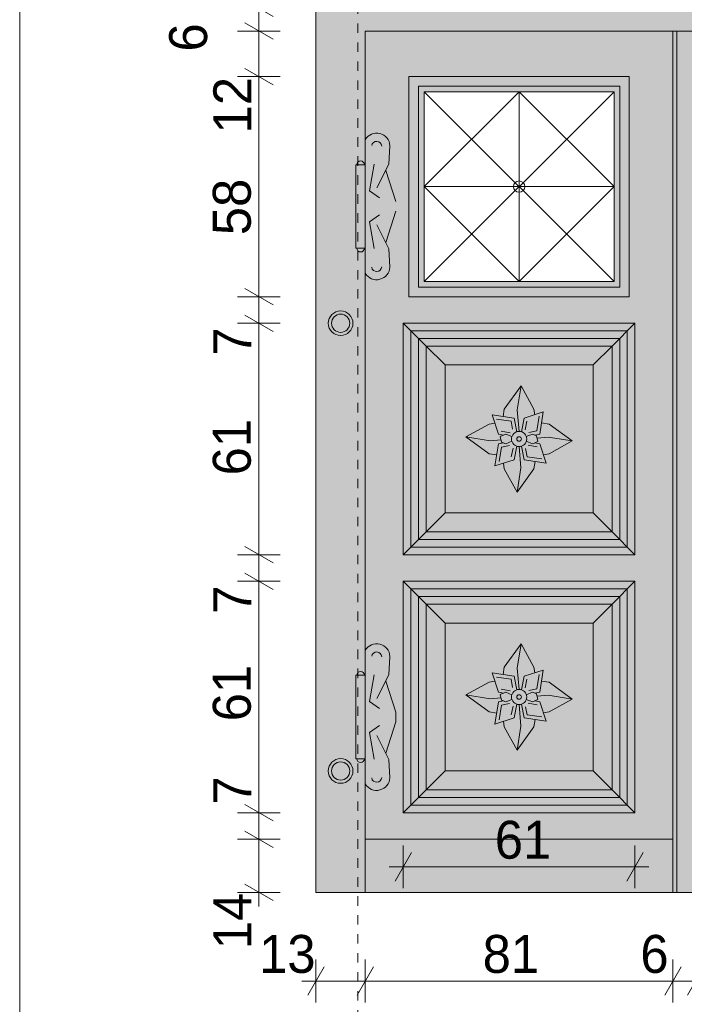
# Model space of a CAD drawing. Extents: x -11111 to 69739, y 5521 to 20371.
# Tile 13 of 19: x 54684 to 56434, y 15633 to 18228. Entities that reach past the tile are written whole.
import ezdxf

# ---------------------------------------------------------------- set-up
doc = ezdxf.new("R2010")
doc.units = 0
doc.header["$MEASUREMENT"] = 0
doc.linetypes.add('Hidden Line', pattern=[50, 25, -25])
doc.layers.add('Arch okna_Nr_Pióra__14', color=7, linetype='Continuous', lineweight=18, true_color=0xbd8b17)
doc.layers.add('INWENT.ŚCIANY_Nr_Pióra__3', color=7, linetype='Continuous', lineweight=18, true_color=0xff6600)
for name, color, linetype, lineweight in [('Arch opisy_Nr_Pióra__21', 7, 'Continuous', 13), ('Arch wymiary_Nr_Pióra__5', 7, 'Continuous', 13), ('INWENT. DRZWI_Nr_Pióra__21', 7, 'Continuous', 13), ('Istniejące schody_Nr_Pióra__21', 7, 'Continuous', 13)]:
    doc.layers.add(name, color=color, linetype=linetype, lineweight=lineweight)
doc.layers.add('Arch wymiary', color=7, linetype='Continuous')
doc.styles.add('GENERATED_STYLE_1', font='txt')
doc.dimstyles.new('GENERATED_STYLE__1', dxfattribs={"dimtxt": 100, "dimasz": 57, "dimexe": 0.18, "dimexo": 0, "dimgap": 0.09, "dimtad": 1, "dimdec": 0, "dimlfac": 0.1, "dimzin": 0, "dimdsep": 46, "dimtxsty": 'GENERATED_STYLE_1', "dimblk": 'ARROWHEAD_2', "dimblk1": 'ARROWHEAD_2', "dimblk2": 'ARROWHEAD_2', "dimcen": 0.09, "dimclrd": 7, "dimclre": 7, "dimclrt": 7, "dimadec": 0, "dimazin": 0, "dimtfac": 1, "dimtdec": 4, "dimtmove": 0, "dimatfit": 3, "dimfxl": 0, "dimtolj": 1, "dimtzin": 0, "dimarcsym": 0})
doc.dimstyles.new('GENERATED_STYLE__2', dxfattribs={"dimtxt": 100, "dimasz": 57, "dimexe": 0.18, "dimexo": 0, "dimgap": 0.09, "dimtad": 1, "dimtih": 1, "dimtoh": 1, "dimdec": 0, "dimlfac": 0.1, "dimzin": 0, "dimdsep": 46, "dimtxsty": 'GENERATED_STYLE_1', "dimblk": 'ARROWHEAD_2', "dimblk1": 'ARROWHEAD_2', "dimblk2": 'ARROWHEAD_2', "dimcen": 0.09, "dimclrd": 7, "dimclre": 7, "dimclrt": 7, "dimadec": 0, "dimazin": 0, "dimtfac": 1, "dimtdec": 4, "dimtmove": 0, "dimatfit": 3, "dimfxl": 0, "dimtolj": 1, "dimtzin": 0, "dimarcsym": 0})

# ---------------------------------------------------------------- blocks, each defined once
blk = doc.blocks.new('*D167')
at = {"layer": 'Arch wymiary_Nr_Pióra__5', "linetype": 'Continuous'}
for p, q in [((55573.5, 15214.2), (55573.5, 15326.7)), ((57293.5, 15214.2), (57293.5, 15326.7)), ((55595.2, 15307.9), (55551.9, 15232.9)), ((57271.9, 15232.9), (57315.2, 15307.9)), ((55536.8, 15270.4), (55573.5, 15270.4)), ((55573.5, 15270.4), (57293.5, 15270.4)), ((57293.5, 15270.4), (57330.2, 15270.4))]:
    blk.add_line(p, q, dxfattribs=at)
at = {"layer": 'Arch wymiary_Nr_Pióra__5', "insert": (56337.5, 15290.4), "char_height": 100, "attachment_point": 7, "style": 'GENERATED_STYLE_1'}
blk.add_mtext('{172}', dxfattribs=at)
blk = doc.blocks.new('ARROWHEAD_2')
at = {"color": 0, "linetype": 'Continuous', "lineweight": 0}
for p, q in [((-0.378, -0.655), (0.378, 0.655)), ((0, 0), (-1, 0))]:
    blk.add_line(p, q, dxfattribs=at)
blk = doc.blocks.new('*D174')
at = {"layer": 'Arch wymiary_Nr_Pióra__5', "linetype": 'Continuous'}
for p, q in [((55485.2, 15731.7), (55441.9, 15656.7)), ((55463.5, 15638), (55463.5, 15750.5)), ((55615.2, 15731.7), (55571.9, 15656.7)), ((55593.5, 15638), (55593.5, 15750.5)), ((55426.8, 15694.2), (55463.5, 15694.2)), ((55463.5, 15694.2), (55593.5, 15694.2))]:
    blk.add_line(p, q, dxfattribs=at)
at = {"layer": 'Arch wymiary_Nr_Pióra__5', "char_height": 100, "attachment_point": 7, "style": 'GENERATED_STYLE_1'}
for s, insert in [('{13}', (55313.8, 15714.2)), ('{81}', (55902.5, 15714.2)), ('{6}', (56317.8, 15714.2)), ('{81}', (56740.5, 15714.2)), ('{13}', (57123.8, 15714.2))]:
    blk.add_mtext(s, dxfattribs=dict(at, insert=insert))
blk = doc.blocks.new('*D175')
at = {"layer": 'Arch wymiary_Nr_Pióra__5', "linetype": 'Continuous'}
for p, q in [((55615.2, 15731.7), (55571.9, 15656.7)), ((55593.5, 15638), (55593.5, 15750.5)), ((56425.2, 15731.7), (56381.9, 15656.7)), ((56403.5, 15638), (56403.5, 15750.5)), ((55593.5, 15694.2), (56403.5, 15694.2))]:
    blk.add_line(p, q, dxfattribs=at)
at = {"layer": 'Arch wymiary_Nr_Pióra__5', "char_height": 100, "attachment_point": 7, "style": 'GENERATED_STYLE_1'}
for s, insert in [('{13}', (55313.8, 15714.2)), ('{81}', (55902.5, 15714.2)), ('{6}', (56317.8, 15714.2)), ('{81}', (56740.5, 15714.2)), ('{13}', (57123.8, 15714.2))]:
    blk.add_mtext(s, dxfattribs=dict(at, insert=insert))
blk = doc.blocks.new('*D176')
at = {"layer": 'Arch wymiary_Nr_Pióra__5', "linetype": 'Continuous'}
for p, q in [((56425.2, 15731.7), (56381.9, 15656.7)), ((56403.5, 15638), (56403.5, 15750.5)), ((56485.2, 15731.7), (56441.9, 15656.7)), ((56463.5, 15638), (56463.5, 15750.5)), ((56403.5, 15694.2), (56463.5, 15694.2))]:
    blk.add_line(p, q, dxfattribs=at)
at = {"layer": 'Arch wymiary_Nr_Pióra__5', "char_height": 100, "attachment_point": 7, "style": 'GENERATED_STYLE_1'}
for s, insert in [('{13}', (55313.8, 15714.2)), ('{81}', (55902.5, 15714.2)), ('{6}', (56317.8, 15714.2)), ('{81}', (56740.5, 15714.2)), ('{13}', (57123.8, 15714.2))]:
    blk.add_mtext(s, dxfattribs=dict(at, insert=insert))
blk = doc.blocks.new('*D177')
at = {"layer": 'Arch wymiary_Nr_Pióra__5', "linetype": 'Continuous'}
for p, q in [((56485.2, 15731.7), (56441.9, 15656.7)), ((56463.5, 15638), (56463.5, 15750.5)), ((57295.2, 15731.7), (57251.9, 15656.7)), ((57273.5, 15638), (57273.5, 15750.5)), ((56463.5, 15694.2), (57273.5, 15694.2))]:
    blk.add_line(p, q, dxfattribs=at)
at = {"layer": 'Arch wymiary_Nr_Pióra__5', "char_height": 100, "attachment_point": 7, "style": 'GENERATED_STYLE_1'}
for s, insert in [('{13}', (55313.8, 15714.2)), ('{81}', (55902.5, 15714.2)), ('{6}', (56317.8, 15714.2)), ('{81}', (56740.5, 15714.2)), ('{13}', (57123.8, 15714.2))]:
    blk.add_mtext(s, dxfattribs=dict(at, insert=insert))
blk = doc.blocks.new('*D178')
at = {"layer": 'Arch wymiary_Nr_Pióra__5', "linetype": 'Continuous'}
for p, q in [((57295.2, 15731.7), (57251.9, 15656.7)), ((57273.5, 15638), (57273.5, 15750.5)), ((57381.9, 15656.7), (57425.2, 15731.7)), ((57403.5, 15638), (57403.5, 15750.5)), ((57273.5, 15694.2), (57403.5, 15694.2)), ((57403.5, 15694.2), (57440.2, 15694.2))]:
    blk.add_line(p, q, dxfattribs=at)
at = {"layer": 'Arch wymiary_Nr_Pióra__5', "char_height": 100, "attachment_point": 7, "style": 'GENERATED_STYLE_1'}
for s, insert in [('{13}', (55313.8, 15714.2)), ('{81}', (55902.5, 15714.2)), ('{6}', (56317.8, 15714.2)), ('{81}', (56740.5, 15714.2)), ('{13}', (57123.8, 15714.2))]:
    blk.add_mtext(s, dxfattribs=dict(at, insert=insert))
blk = doc.blocks.new('*D179')
at = {"layer": 'Arch wymiary_Nr_Pióra__5', "linetype": 'Continuous'}
for p, q in [((55693.5, 15938.9), (55693.5, 16051.4)), ((56303.5, 15938.9), (56303.5, 16051.4)), ((55715.2, 16032.6), (55671.9, 15957.6)), ((56281.9, 15957.6), (56325.2, 16032.6)), ((55656.8, 15995.1), (55693.5, 15995.1)), ((55693.5, 15995.1), (56303.5, 15995.1)), ((56303.5, 15995.1), (56340.2, 15995.1))]:
    blk.add_line(p, q, dxfattribs=at)
at = {"layer": 'Arch wymiary_Nr_Pióra__5', "insert": (55934.5, 16015.1), "char_height": 100, "attachment_point": 7, "style": 'GENERATED_STYLE_1'}
blk.add_mtext('{61}', dxfattribs=at)
blk = doc.blocks.new('*D180')
at = {"layer": 'Arch wymiary_Nr_Pióra__5', "linetype": 'Continuous'}
for p, q in [((55275.9, 16089.3), (55350.9, 16046)), ((55369.7, 16067.7), (55257.2, 16067.7)), ((55313.4, 15927.7), (55313.4, 16067.7)), ((55275.9, 15949.3), (55350.9, 15906)), ((55369.7, 15927.7), (55257.2, 15927.7)), ((55313.4, 15891), (55313.4, 15927.7))]:
    blk.add_line(p, q, dxfattribs=at)
at = {"layer": 'Arch wymiary_Nr_Pióra__5', "char_height": 100, "attachment_point": 7, "rotation": 90, "style": 'GENERATED_STYLE_1'}
for s, insert in [('{12}', (55293.4, 18949.3)), ('{6}', (55178.4, 18750.7)), ('{44}', (55293.4, 18471.2)), ('{6}', (55178.4, 18307.7)), ('{6}', (55178.4, 18143.7)), ('{12}', (55293.4, 17928)), ('{58}', (55293.4, 17659.7)), ('{7}', (55293.4, 17342)), ('{61}', (55293.4, 17026.7)), ('{7}', (55293.4, 16662)), ('{61}', (55293.4, 16378.7)), ('{7}', (55293.4, 16159.3)), ('{14}', (55293.4, 15778))]:
    blk.add_mtext(s, dxfattribs=dict(at, insert=insert))
blk = doc.blocks.new('*D181')
at = {"layer": 'Arch wymiary_Nr_Pióra__5', "linetype": 'Continuous'}
for p, q in [((55275.9, 16159.3), (55350.9, 16116)), ((55369.7, 16137.7), (55257.2, 16137.7)), ((55313.4, 16067.7), (55313.4, 16137.7)), ((55275.9, 16089.3), (55350.9, 16046)), ((55369.7, 16067.7), (55257.2, 16067.7))]:
    blk.add_line(p, q, dxfattribs=at)
at = {"layer": 'Arch wymiary_Nr_Pióra__5', "char_height": 100, "attachment_point": 7, "rotation": 90, "style": 'GENERATED_STYLE_1'}
for s, insert in [('{12}', (55293.4, 18949.3)), ('{6}', (55178.4, 18750.7)), ('{44}', (55293.4, 18471.2)), ('{6}', (55178.4, 18307.7)), ('{6}', (55178.4, 18143.7)), ('{12}', (55293.4, 17928)), ('{58}', (55293.4, 17659.7)), ('{7}', (55293.4, 17342)), ('{61}', (55293.4, 17026.7)), ('{7}', (55293.4, 16662)), ('{61}', (55293.4, 16378.7)), ('{7}', (55293.4, 16159.3)), ('{14}', (55293.4, 15778))]:
    blk.add_mtext(s, dxfattribs=dict(at, insert=insert))
blk = doc.blocks.new('*D182')
at = {"layer": 'Arch wymiary_Nr_Pióra__5', "linetype": 'Continuous'}
for p, q in [((55275.9, 16769.3), (55350.9, 16726)), ((55369.7, 16747.7), (55257.2, 16747.7)), ((55313.4, 16137.7), (55313.4, 16747.7)), ((55275.9, 16159.3), (55350.9, 16116)), ((55369.7, 16137.7), (55257.2, 16137.7))]:
    blk.add_line(p, q, dxfattribs=at)
at = {"layer": 'Arch wymiary_Nr_Pióra__5', "char_height": 100, "attachment_point": 7, "rotation": 90, "style": 'GENERATED_STYLE_1'}
for s, insert in [('{12}', (55293.4, 18949.3)), ('{6}', (55178.4, 18750.7)), ('{44}', (55293.4, 18471.2)), ('{6}', (55178.4, 18307.7)), ('{6}', (55178.4, 18143.7)), ('{12}', (55293.4, 17928)), ('{58}', (55293.4, 17659.7)), ('{7}', (55293.4, 17342)), ('{61}', (55293.4, 17026.7)), ('{7}', (55293.4, 16662)), ('{61}', (55293.4, 16378.7)), ('{7}', (55293.4, 16159.3)), ('{14}', (55293.4, 15778))]:
    blk.add_mtext(s, dxfattribs=dict(at, insert=insert))
blk = doc.blocks.new('*D183')
at = {"layer": 'Arch wymiary_Nr_Pióra__5', "linetype": 'Continuous'}
for p, q in [((55369.7, 16817.7), (55257.2, 16817.7)), ((55275.9, 16839.3), (55350.9, 16796)), ((55313.4, 16747.7), (55313.4, 16817.7)), ((55275.9, 16769.3), (55350.9, 16726)), ((55369.7, 16747.7), (55257.2, 16747.7))]:
    blk.add_line(p, q, dxfattribs=at)
at = {"layer": 'Arch wymiary_Nr_Pióra__5', "char_height": 100, "attachment_point": 7, "rotation": 90, "style": 'GENERATED_STYLE_1'}
for s, insert in [('{12}', (55293.4, 18949.3)), ('{6}', (55178.4, 18750.7)), ('{44}', (55293.4, 18471.2)), ('{6}', (55178.4, 18307.7)), ('{6}', (55178.4, 18143.7)), ('{12}', (55293.4, 17928)), ('{58}', (55293.4, 17659.7)), ('{7}', (55293.4, 17342)), ('{61}', (55293.4, 17026.7)), ('{7}', (55293.4, 16662)), ('{61}', (55293.4, 16378.7)), ('{7}', (55293.4, 16159.3)), ('{14}', (55293.4, 15778))]:
    blk.add_mtext(s, dxfattribs=dict(at, insert=insert))
blk = doc.blocks.new('*D184')
at = {"layer": 'Arch wymiary_Nr_Pióra__5', "linetype": 'Continuous'}
for p, q in [((55275.9, 17449.3), (55350.9, 17406)), ((55369.7, 17427.7), (55257.2, 17427.7)), ((55313.4, 16817.7), (55313.4, 17427.7)), ((55369.7, 16817.7), (55257.2, 16817.7)), ((55275.9, 16839.3), (55350.9, 16796))]:
    blk.add_line(p, q, dxfattribs=at)
at = {"layer": 'Arch wymiary_Nr_Pióra__5', "char_height": 100, "attachment_point": 7, "rotation": 90, "style": 'GENERATED_STYLE_1'}
for s, insert in [('{12}', (55293.4, 18949.3)), ('{6}', (55178.4, 18750.7)), ('{44}', (55293.4, 18471.2)), ('{6}', (55178.4, 18307.7)), ('{6}', (55178.4, 18143.7)), ('{12}', (55293.4, 17928)), ('{58}', (55293.4, 17659.7)), ('{7}', (55293.4, 17342)), ('{61}', (55293.4, 17026.7)), ('{7}', (55293.4, 16662)), ('{61}', (55293.4, 16378.7)), ('{7}', (55293.4, 16159.3)), ('{14}', (55293.4, 15778))]:
    blk.add_mtext(s, dxfattribs=dict(at, insert=insert))
blk = doc.blocks.new('*D185')
at = {"layer": 'Arch wymiary_Nr_Pióra__5', "linetype": 'Continuous'}
for p, q in [((55275.9, 17519.3), (55350.9, 17476)), ((55369.7, 17497.7), (55257.2, 17497.7)), ((55313.4, 17427.7), (55313.4, 17497.7)), ((55275.9, 17449.3), (55350.9, 17406)), ((55369.7, 17427.7), (55257.2, 17427.7))]:
    blk.add_line(p, q, dxfattribs=at)
at = {"layer": 'Arch wymiary_Nr_Pióra__5', "char_height": 100, "attachment_point": 7, "rotation": 90, "style": 'GENERATED_STYLE_1'}
for s, insert in [('{12}', (55293.4, 18949.3)), ('{6}', (55178.4, 18750.7)), ('{44}', (55293.4, 18471.2)), ('{6}', (55178.4, 18307.7)), ('{6}', (55178.4, 18143.7)), ('{12}', (55293.4, 17928)), ('{58}', (55293.4, 17659.7)), ('{7}', (55293.4, 17342)), ('{61}', (55293.4, 17026.7)), ('{7}', (55293.4, 16662)), ('{61}', (55293.4, 16378.7)), ('{7}', (55293.4, 16159.3)), ('{14}', (55293.4, 15778))]:
    blk.add_mtext(s, dxfattribs=dict(at, insert=insert))
blk = doc.blocks.new('*D186')
at = {"layer": 'Arch wymiary_Nr_Pióra__5', "linetype": 'Continuous'}
for p, q in [((55275.9, 18099.3), (55350.9, 18056)), ((55369.7, 18077.7), (55257.2, 18077.7)), ((55313.4, 17497.7), (55313.4, 18077.7)), ((55275.9, 17519.3), (55350.9, 17476)), ((55369.7, 17497.7), (55257.2, 17497.7))]:
    blk.add_line(p, q, dxfattribs=at)
at = {"layer": 'Arch wymiary_Nr_Pióra__5', "char_height": 100, "attachment_point": 7, "rotation": 90, "style": 'GENERATED_STYLE_1'}
for s, insert in [('{12}', (55293.4, 18949.3)), ('{6}', (55178.4, 18750.7)), ('{44}', (55293.4, 18471.2)), ('{6}', (55178.4, 18307.7)), ('{6}', (55178.4, 18143.7)), ('{12}', (55293.4, 17928)), ('{58}', (55293.4, 17659.7)), ('{7}', (55293.4, 17342)), ('{61}', (55293.4, 17026.7)), ('{7}', (55293.4, 16662)), ('{61}', (55293.4, 16378.7)), ('{7}', (55293.4, 16159.3)), ('{14}', (55293.4, 15778))]:
    blk.add_mtext(s, dxfattribs=dict(at, insert=insert))
blk = doc.blocks.new('*D187')
at = {"layer": 'Arch wymiary_Nr_Pióra__5', "linetype": 'Continuous'}
for p, q in [((55275.9, 18219.3), (55350.9, 18176)), ((55369.7, 18197.7), (55257.2, 18197.7)), ((55313.4, 18077.7), (55313.4, 18197.7)), ((55275.9, 18099.3), (55350.9, 18056)), ((55369.7, 18077.7), (55257.2, 18077.7))]:
    blk.add_line(p, q, dxfattribs=at)
at = {"layer": 'Arch wymiary_Nr_Pióra__5', "char_height": 100, "attachment_point": 7, "rotation": 90, "style": 'GENERATED_STYLE_1'}
for s, insert in [('{12}', (55293.4, 18949.3)), ('{6}', (55178.4, 18750.7)), ('{44}', (55293.4, 18471.2)), ('{6}', (55178.4, 18307.7)), ('{6}', (55178.4, 18143.7)), ('{12}', (55293.4, 17928)), ('{58}', (55293.4, 17659.7)), ('{7}', (55293.4, 17342)), ('{61}', (55293.4, 17026.7)), ('{7}', (55293.4, 16662)), ('{61}', (55293.4, 16378.7)), ('{7}', (55293.4, 16159.3)), ('{14}', (55293.4, 15778))]:
    blk.add_mtext(s, dxfattribs=dict(at, insert=insert))
blk = doc.blocks.new('*D188')
at = {"layer": 'Arch wymiary_Nr_Pióra__5', "linetype": 'Continuous'}
for p, q in [((55275.9, 18279.3), (55350.9, 18236)), ((55369.7, 18257.7), (55257.2, 18257.7)), ((55313.4, 18197.7), (55313.4, 18257.7)), ((55275.9, 18219.3), (55350.9, 18176)), ((55369.7, 18197.7), (55257.2, 18197.7))]:
    blk.add_line(p, q, dxfattribs=at)
at = {"layer": 'Arch wymiary_Nr_Pióra__5', "char_height": 100, "attachment_point": 7, "rotation": 90, "style": 'GENERATED_STYLE_1'}
for s, insert in [('{12}', (55293.4, 18949.3)), ('{6}', (55178.4, 18750.7)), ('{44}', (55293.4, 18471.2)), ('{6}', (55178.4, 18307.7)), ('{6}', (55178.4, 18143.7)), ('{12}', (55293.4, 17928)), ('{58}', (55293.4, 17659.7)), ('{7}', (55293.4, 17342)), ('{61}', (55293.4, 17026.7)), ('{7}', (55293.4, 16662)), ('{61}', (55293.4, 16378.7)), ('{7}', (55293.4, 16159.3)), ('{14}', (55293.4, 15778))]:
    blk.add_mtext(s, dxfattribs=dict(at, insert=insert))
blk = doc.blocks.new('*D189')
at = {"layer": 'Arch wymiary_Nr_Pióra__5', "linetype": 'Continuous'}
for p, q in [((55275.9, 18339.3), (55350.9, 18296)), ((55369.7, 18317.7), (55257.2, 18317.7)), ((55313.4, 18257.7), (55313.4, 18317.7)), ((55275.9, 18279.3), (55350.9, 18236)), ((55369.7, 18257.7), (55257.2, 18257.7))]:
    blk.add_line(p, q, dxfattribs=at)
at = {"layer": 'Arch wymiary_Nr_Pióra__5', "char_height": 100, "attachment_point": 7, "rotation": 90, "style": 'GENERATED_STYLE_1'}
for s, insert in [('{12}', (55293.4, 18949.3)), ('{6}', (55178.4, 18750.7)), ('{44}', (55293.4, 18471.2)), ('{6}', (55178.4, 18307.7)), ('{6}', (55178.4, 18143.7)), ('{12}', (55293.4, 17928)), ('{58}', (55293.4, 17659.7)), ('{7}', (55293.4, 17342)), ('{61}', (55293.4, 17026.7)), ('{7}', (55293.4, 16662)), ('{61}', (55293.4, 16378.7)), ('{7}', (55293.4, 16159.3)), ('{14}', (55293.4, 15778))]:
    blk.add_mtext(s, dxfattribs=dict(at, insert=insert))
blk = doc.blocks.new('*D190')
at = {"layer": 'Arch wymiary_Nr_Pióra__5', "linetype": 'Continuous'}
for p, q in [((55275.9, 18774.3), (55350.9, 18731)), ((55369.7, 18752.7), (55257.2, 18752.7)), ((55313.4, 18317.7), (55313.4, 18752.7)), ((55275.9, 18339.3), (55350.9, 18296)), ((55369.7, 18317.7), (55257.2, 18317.7))]:
    blk.add_line(p, q, dxfattribs=at)
at = {"layer": 'Arch wymiary_Nr_Pióra__5', "char_height": 100, "attachment_point": 7, "rotation": 90, "style": 'GENERATED_STYLE_1'}
for s, insert in [('{12}', (55293.4, 18949.3)), ('{6}', (55178.4, 18750.7)), ('{44}', (55293.4, 18471.2)), ('{6}', (55178.4, 18307.7)), ('{6}', (55178.4, 18143.7)), ('{12}', (55293.4, 17928)), ('{58}', (55293.4, 17659.7)), ('{7}', (55293.4, 17342)), ('{61}', (55293.4, 17026.7)), ('{7}', (55293.4, 16662)), ('{61}', (55293.4, 16378.7)), ('{7}', (55293.4, 16159.3)), ('{14}', (55293.4, 15778))]:
    blk.add_mtext(s, dxfattribs=dict(at, insert=insert))
blk = doc.blocks.new('*D191')
at = {"layer": 'Arch wymiary_Nr_Pióra__5', "linetype": 'Continuous'}
for p, q in [((55369.7, 18812.7), (55257.2, 18812.7)), ((55275.9, 18834.3), (55350.9, 18791)), ((55313.4, 18752.7), (55313.4, 18812.7)), ((55275.9, 18774.3), (55350.9, 18731)), ((55369.7, 18752.7), (55257.2, 18752.7))]:
    blk.add_line(p, q, dxfattribs=at)
at = {"layer": 'Arch wymiary_Nr_Pióra__5', "char_height": 100, "attachment_point": 7, "rotation": 90, "style": 'GENERATED_STYLE_1'}
for s, insert in [('{12}', (55293.4, 18949.3)), ('{6}', (55178.4, 18750.7)), ('{44}', (55293.4, 18471.2)), ('{6}', (55178.4, 18307.7)), ('{6}', (55178.4, 18143.7)), ('{12}', (55293.4, 17928)), ('{58}', (55293.4, 17659.7)), ('{7}', (55293.4, 17342)), ('{61}', (55293.4, 17026.7)), ('{7}', (55293.4, 16662)), ('{61}', (55293.4, 16378.7)), ('{7}', (55293.4, 16159.3)), ('{14}', (55293.4, 15778))]:
    blk.add_mtext(s, dxfattribs=dict(at, insert=insert))
blk = doc.blocks.new('*D192')
at = {"layer": 'Arch wymiary_Nr_Pióra__5', "linetype": 'Continuous'}
for p, q in [((55350.9, 18906), (55275.9, 18949.3)), ((55313.4, 18927.7), (55313.4, 18964.3)), ((55369.7, 18927.7), (55257.2, 18927.7)), ((55313.4, 18812.7), (55313.4, 18927.7)), ((55369.7, 18812.7), (55257.2, 18812.7)), ((55275.9, 18834.3), (55350.9, 18791))]:
    blk.add_line(p, q, dxfattribs=at)
at = {"layer": 'Arch wymiary_Nr_Pióra__5', "char_height": 100, "attachment_point": 7, "rotation": 90, "style": 'GENERATED_STYLE_1'}
for s, insert in [('{12}', (55293.4, 18949.3)), ('{6}', (55178.4, 18750.7)), ('{44}', (55293.4, 18471.2)), ('{6}', (55178.4, 18307.7)), ('{6}', (55178.4, 18143.7)), ('{12}', (55293.4, 17928)), ('{58}', (55293.4, 17659.7)), ('{7}', (55293.4, 17342)), ('{61}', (55293.4, 17026.7)), ('{7}', (55293.4, 16662)), ('{61}', (55293.4, 16378.7)), ('{7}', (55293.4, 16159.3)), ('{14}', (55293.4, 15778))]:
    blk.add_mtext(s, dxfattribs=dict(at, insert=insert))

msp = doc.modelspace()

# ---------------------------------------------------------------- hatches: boundary and pattern name
at = {"layer": 'Arch okna_Nr_Pióra__14', "linetype": 'Continuous', "lineweight": 0, "true_color": 0x8d6811}
h = msp.add_hatch(color=44, dxfattribs=at)
h.paths.add_polyline_path([(55463.5, 18927.7), (57403.5, 18927.7), (57403.5, 15927.7), (55463.5, 15927.7)], flags=0)
h.paths.add_polyline_path([(55653.5, 18752.7), (55891.8, 18752.7), (55891.8, 18317.7), (55653.5, 18317.7)], flags=0)
h.paths.add_polyline_path([(55917.8, 18752.7), (56156.2, 18752.7), (56156.2, 18317.7), (55917.8, 18317.7)], flags=0)
h.paths.add_polyline_path([(56182.2, 18752.7), (56420.5, 18752.7), (56420.5, 18317.7), (56182.2, 18317.7)], flags=0)
h.paths.add_polyline_path([(56446.5, 18752.7), (56684.8, 18752.7), (56684.8, 18317.7), (56446.5, 18317.7)], flags=0)
h.paths.add_polyline_path([(56710.8, 18752.7), (56949.2, 18752.7), (56949.2, 18317.7), (56710.8, 18317.7)], flags=0)
h.paths.add_polyline_path([(56975.2, 18752.7), (57213.5, 18752.7), (57213.5, 18317.7), (56975.2, 18317.7)], flags=0)
h.paths.add_polyline_path([(55748.5, 17537.7), (55748.5, 18037.7), (56248.5, 18037.7), (56248.5, 17537.7)], flags=0)
h.paths.add_polyline_path([(56618.5, 17537.7), (56618.5, 18037.7), (57118.5, 18037.7), (57118.5, 17537.7)], flags=0)

# ---------------------------------------------------------------- linework, layer by layer
at = {"layer": 'Arch opisy_Nr_Pióra__21', "linetype": 'Continuous'}
msp.add_line((54683.5, 20120.6), (54683.5, 5770.6), dxfattribs=at)
at = {"layer": 'INWENT. DRZWI_Nr_Pióra__21', "linetype": 'Continuous'}
for p, q in [((55463.5, 18927.7), (55463.5, 15927.7)), ((57273.5, 18197.7), (55593.5, 18197.7)), ((55593.5, 15927.7), (55593.5, 18197.7)), ((56403.5, 15927.7), (56403.5, 18197.7)), ((56413.5, 15927.7), (56413.5, 18197.7)), ((55708.5, 18077.7), (56288.5, 18077.7)), ((55708.5, 18077.7), (55708.5, 17497.7)), ((56288.5, 18077.7), (56288.5, 17497.7)), ((55733.5, 18052.7), (55733.5, 17522.7)), ((55733.5, 18052.7), (56263.5, 18052.7)), ((55748.5, 18037.7), (55748.5, 17537.7)), ((55748.5, 18037.7), (56248.5, 18037.7)), ((56248.5, 17537.7), (55748.5, 18037.7)), ((56248.5, 18037.7), (55748.5, 17537.7)), ((55998.5, 18037.7), (55748.5, 17787.7)), ((55998.5, 18037.7), (55998.5, 17537.7)), ((56248.5, 17787.7), (55998.5, 18037.7)), ((56248.5, 18037.7), (56248.5, 17537.7)), ((56263.5, 18052.7), (56263.5, 17522.7)), ((55658.4, 17895.6), (55655.8, 17847.1)), ((55568.5, 17625.5), (55568.5, 17845.5)), ((55568.5, 17845.5), (55593.5, 17845.5)), ((55593.5, 17845.5), (55593.5, 17625.5)), ((55617.1, 17846.5), (55604.3, 17776.5)), ((55655.8, 17847.1), (55623.6, 17784.1)), ((55647.2, 17830.3), (55673.6, 17748.2)), ((55604.3, 17776.5), (55631.1, 17757.8)), ((56248.5, 17787.7), (55748.5, 17787.7)), ((55748.5, 17787.7), (55998.5, 17537.7)), ((55998.5, 17537.7), (56248.5, 17787.7)), ((55647.2, 17640.8), (55673.6, 17722.9)), ((55604.3, 17694.6), (55631.1, 17713.3)), ((55617.1, 17624.6), (55604.3, 17694.6)), ((55655.8, 17624), (55623.6, 17687)), ((55593.5, 17625.5), (55568.5, 17625.5)), ((55658.4, 17575.5), (55655.8, 17624)), ((55733.5, 17522.7), (56263.5, 17522.7)), ((55748.5, 17537.7), (56248.5, 17537.7)), ((55708.5, 17497.7), (56288.5, 17497.7)), ((56303.5, 17427.7), (55693.5, 17427.7)), ((55693.5, 17427.7), (55693.5, 16817.7)), ((55693.5, 17427.7), (55753.5, 17367.7)), ((56303.5, 17427.7), (56243.5, 17367.7)), ((56303.5, 17427.7), (56303.5, 16817.7)), ((55713.5, 17407.7), (55713.5, 16837.7)), ((56283.5, 17407.7), (55713.5, 17407.7)), ((56263.5, 17387.7), (55733.5, 17387.7)), ((55733.5, 17387.7), (55733.5, 16857.7)), ((56263.5, 17387.7), (56263.5, 16857.7)), ((56283.5, 17407.7), (56283.5, 16837.7)), ((56243.5, 17367.7), (55753.5, 17367.7)), ((55753.5, 17367.7), (55753.5, 16877.7)), ((55753.5, 17367.7), (55803.5, 17317.7)), ((56243.5, 17367.7), (56193.5, 17317.7)), ((56243.5, 17367.7), (56243.5, 16877.7)), ((55803.5, 17317.7), (55803.5, 16927.7)), ((56193.5, 17317.7), (55803.5, 17317.7)), ((56193.5, 17317.7), (56193.5, 16927.7)), ((56003.8, 17262.7), (55959.5, 17201.4)), ((55993.5, 17199.1), (56003.8, 17262.7)), ((56003.8, 17262.7), (56037.5, 17201.4)), ((55943.9, 17135.7), (55927.3, 17186.1)), ((55985.5, 17177.2), (55927.3, 17186.1)), ((55959.5, 17201.4), (55956.4, 17181.7)), ((55998.5, 17142.7), (55993.5, 17199.1)), ((56011.5, 17177.2), (56062, 17193.8)), ((56037.5, 17201.4), (56039.9, 17186.6)), ((56045.2, 17143.9), (56051.1, 17182.4)), ((56053.1, 17135.7), (56062, 17193.8)), ((55858.5, 17128), (55919.8, 17161.6)), ((55919.8, 17161.6), (55934.6, 17164)), ((55977.3, 17169.3), (55938.7, 17175.2)), ((55981.4, 17148.1), (55977.3, 17169.3)), ((55992.4, 17141.7), (55985.5, 17177.2)), ((56004.6, 17141.7), (56011.5, 17177.2)), ((56014.6, 17146.6), (56019.1, 17169.9)), ((56077.3, 17161.6), (56057.5, 17164.8)), ((56138.5, 17117.4), (56077.3, 17161.6)), ((55858.5, 17128), (55919.8, 17083.7)), ((55922.1, 17117.6), (55858.5, 17128)), ((55957.4, 17133.1), (55943.9, 17135.7)), ((55963.4, 17135.7), (55949, 17129.4)), ((55952.6, 17114.4), (55949, 17129.4)), ((55974.6, 17138.7), (55951.3, 17143.2)), ((55979.5, 17128.8), (55963.4, 17135.7)), ((56017.5, 17128.8), (56033.6, 17135.7)), ((56024, 17139.8), (56045.2, 17143.9)), ((56033.6, 17135.7), (56044.4, 17130.9)), ((56039.6, 17133.1), (56053.1, 17135.7)), ((56044.4, 17130.9), (56048, 17115.9)), ((56045.8, 17125.1), (56074.9, 17127.7)), ((56074.9, 17127.7), (56138.5, 17117.4)), ((55951.2, 17120.2), (55922.1, 17117.6)), ((55943.9, 17109.6), (55935, 17051.5)), ((55957.4, 17112.2), (55943.9, 17109.6)), ((55951.8, 17101.4), (55945.9, 17062.9)), ((55973, 17105.5), (55951.8, 17101.4)), ((55963.4, 17109.6), (55952.6, 17114.4)), ((55979.5, 17116.5), (55963.4, 17109.6)), ((55992.4, 17103.6), (55985.5, 17068.1)), ((55998.5, 17102.7), (56003.5, 17046.2)), ((56004.6, 17103.6), (56011.5, 17068.1)), ((56017.5, 17116.5), (56033.6, 17109.6)), ((56022.4, 17106.6), (56045.7, 17102.1)), ((56033.6, 17109.6), (56048, 17115.9)), ((56039.6, 17112.2), (56053.1, 17109.6)), ((56053.1, 17109.6), (56069.7, 17059.2)), ((56138.5, 17117.4), (56077.3, 17083.7)), ((55919.8, 17083.7), (55939.5, 17080.5)), ((55982.5, 17098.7), (55977.9, 17075.4)), ((56015.6, 17097.2), (56019.8, 17076)), ((56019.8, 17076), (56058.3, 17070.1)), ((56077.3, 17083.7), (56062.4, 17081.3)), ((55985.5, 17068.1), (55935, 17051.5)), ((55959.5, 17043.9), (55957.2, 17058.8)), ((56011.5, 17068.1), (56069.7, 17059.2)), ((56037.5, 17043.9), (56040.6, 17063.6)), ((55993.2, 16982.7), (55959.5, 17043.9)), ((56003.5, 17046.2), (55993.2, 16982.7)), ((55993.2, 16982.7), (56037.5, 17043.9)), ((55753.5, 16877.7), (55803.5, 16927.7)), ((56193.5, 16927.7), (55803.5, 16927.7)), ((56243.5, 16877.7), (56193.5, 16927.7)), ((55693.5, 16817.7), (55753.5, 16877.7)), ((56243.5, 16877.7), (55753.5, 16877.7)), ((56303.5, 16817.7), (56243.5, 16877.7)), ((56263.5, 16857.7), (55733.5, 16857.7)), ((56303.5, 16817.7), (55693.5, 16817.7)), ((56283.5, 16837.7), (55713.5, 16837.7)), ((56303.5, 16747.7), (55693.5, 16747.7)), ((55693.5, 16747.7), (55693.5, 16137.7)), ((55693.5, 16747.7), (55753.5, 16687.7)), ((56303.5, 16747.7), (56243.5, 16687.7)), ((56303.5, 16747.7), (56303.5, 16137.7)), ((55713.5, 16727.7), (55713.5, 16157.7)), ((56283.5, 16727.7), (55713.5, 16727.7)), ((56283.5, 16727.7), (56283.5, 16157.7)), ((56263.5, 16707.7), (55733.5, 16707.7)), ((55733.5, 16707.7), (55733.5, 16177.7)), ((56243.5, 16687.7), (55753.5, 16687.7)), ((55753.5, 16687.7), (55753.5, 16197.7)), ((55753.5, 16687.7), (55803.5, 16637.7)), ((56243.5, 16687.7), (56193.5, 16637.7)), ((56243.5, 16687.7), (56243.5, 16197.7)), ((56263.5, 16707.7), (56263.5, 16177.7)), ((55803.5, 16637.7), (55803.5, 16247.7)), ((56193.5, 16637.7), (55803.5, 16637.7)), ((56193.5, 16637.7), (56193.5, 16247.7)), ((56003.8, 16582.7), (55959.5, 16521.4)), ((55993.5, 16519.1), (56003.8, 16582.7)), ((56003.8, 16582.7), (56037.5, 16521.4)), ((55658.4, 16549.8), (55655.8, 16501.3)), ((55943.9, 16455.7), (55927.3, 16506.1)), ((55985.5, 16497.2), (55927.3, 16506.1)), ((55959.5, 16521.4), (55956.4, 16501.7)), ((55998.5, 16462.7), (55993.5, 16519.1)), ((56011.5, 16497.2), (56062, 16513.8)), ((56037.5, 16521.4), (56039.9, 16506.6)), ((56053.1, 16455.7), (56062, 16513.8)), ((55593.5, 16499.8), (55568.5, 16499.8)), ((55568.5, 16499.8), (55568.5, 16279.8)), ((55593.5, 16279.8), (55593.5, 16499.8)), ((55617.1, 16500.7), (55604.3, 16430.7)), ((55655.8, 16501.3), (55623.6, 16438.3)), ((55647.2, 16484.5), (55673.6, 16402.4)), ((55858.5, 16448), (55919.8, 16481.6)), ((55919.8, 16481.6), (55934.6, 16484)), ((55977.3, 16489.3), (55938.7, 16495.2)), ((55981.4, 16468.1), (55977.3, 16489.3)), ((55992.4, 16461.7), (55985.5, 16497.2)), ((56004.6, 16461.7), (56011.5, 16497.2)), ((56014.6, 16466.6), (56019.1, 16489.9)), ((56045.2, 16463.9), (56051.1, 16502.4)), ((56077.3, 16481.6), (56057.5, 16484.8)), ((56138.5, 16437.4), (56077.3, 16481.6)), ((55957.4, 16453.1), (55943.9, 16455.7)), ((55963.4, 16455.7), (55949, 16449.4)), ((55974.6, 16458.7), (55951.3, 16463.2)), ((55979.5, 16448.8), (55963.4, 16455.7)), ((56017.5, 16448.8), (56033.6, 16455.7)), ((56024, 16459.8), (56045.2, 16463.9)), ((56033.6, 16455.7), (56044.4, 16450.9)), ((56039.6, 16453.1), (56053.1, 16455.7)), ((55604.3, 16430.7), (55631.1, 16412)), ((55858.5, 16448), (55919.8, 16403.7)), ((55922.1, 16437.6), (55858.5, 16448)), ((55951.2, 16440.2), (55922.1, 16437.6)), ((55943.9, 16429.6), (55935, 16371.5)), ((55957.4, 16432.2), (55943.9, 16429.6)), ((55952.6, 16434.4), (55949, 16449.4)), ((55973, 16425.5), (55951.8, 16421.4)), ((55963.4, 16429.6), (55952.6, 16434.4)), ((55979.5, 16436.5), (55963.4, 16429.6)), ((56017.5, 16436.5), (56033.6, 16429.6)), ((56022.4, 16426.6), (56045.7, 16422.1)), ((56033.6, 16429.6), (56048, 16435.9)), ((56039.6, 16432.2), (56053.1, 16429.6)), ((56044.4, 16450.9), (56048, 16435.9)), ((56045.8, 16445.1), (56074.9, 16447.7)), ((56053.1, 16429.6), (56069.7, 16379.2)), ((56074.9, 16447.7), (56138.5, 16437.4)), ((56138.5, 16437.4), (56077.3, 16403.7)), ((55673.6, 16377.1), (55673.6, 16402.4)), ((55919.8, 16403.7), (55939.5, 16400.5)), ((55951.8, 16421.4), (55945.9, 16382.9)), ((55982.5, 16418.7), (55977.9, 16395.4)), ((55992.4, 16423.6), (55985.5, 16388.1)), ((55998.5, 16422.7), (56003.5, 16366.2)), ((56004.6, 16423.6), (56011.5, 16388.1)), ((56015.6, 16417.2), (56019.8, 16396)), ((56077.3, 16403.7), (56062.4, 16401.3)), ((55647.2, 16295), (55673.6, 16377.1)), ((55985.5, 16388.1), (55935, 16371.5)), ((55959.5, 16363.9), (55957.2, 16378.8)), ((56011.5, 16388.1), (56069.7, 16379.2)), ((56019.8, 16396), (56058.3, 16390.1)), ((56037.5, 16363.9), (56040.6, 16383.6)), ((55604.3, 16348.9), (55631.1, 16367.5)), ((55617.1, 16278.8), (55604.3, 16348.9)), ((55993.2, 16302.7), (55959.5, 16363.9)), ((56003.5, 16366.2), (55993.2, 16302.7)), ((55993.2, 16302.7), (56037.5, 16363.9)), ((55655.8, 16278.2), (55623.6, 16341.2)), ((55568.5, 16279.8), (55593.5, 16279.8)), ((55658.4, 16229.7), (55655.8, 16278.2)), ((55753.5, 16197.7), (55803.5, 16247.7)), ((56193.5, 16247.7), (55803.5, 16247.7)), ((56243.5, 16197.7), (56193.5, 16247.7)), ((55693.5, 16137.7), (55753.5, 16197.7)), ((56243.5, 16197.7), (55753.5, 16197.7)), ((56303.5, 16137.7), (56243.5, 16197.7)), ((56263.5, 16177.7), (55733.5, 16177.7)), ((56283.5, 16157.7), (55713.5, 16157.7)), ((56303.5, 16137.7), (55693.5, 16137.7)), ((56403.5, 16067.7), (55593.5, 16067.7))]:
    msp.add_line(p, q, dxfattribs=at)
for centre, radius in [((55998.5, 17787.7), 15), ((55528.5, 17427.7), 32.5), ((55528.5, 17427.7), 24), ((55998.5, 17122.7), 20), ((55998.5, 17122.7), 6), ((55998.5, 16442.7), 20), ((55998.5, 16442.7), 6), ((55528.5, 16247.7), 32.5), ((55528.5, 16247.7), 24)]:
    msp.add_circle(centre, radius, dxfattribs=at)
for centre, radius, start, end in [((55623.5, 17893.7), 35, 3.1367, 148.8719), ((55623.5, 17893.7), 13.4, 3.8596, 170.2889), ((55581, 17845.5), 10, 0, 180), ((55581, 17625.5), 10, 180, 0), ((55623.5, 17577.4), 35, 211.1281, 356.8633), ((55623.5, 17577.4), 13.4, 189.7111, 356.1404), ((55623.5, 16547.9), 35, 3.1367, 148.8719), ((55623.5, 16547.9), 13.4, 3.8596, 170.2889), ((55581, 16499.8), 10, 0, 180), ((55581, 16279.8), 10, 180, 0), ((55623.5, 16231.6), 35, 211.1281, 356.8633), ((55623.5, 16231.6), 13.4, 189.7111, 356.1404)]:
    msp.add_arc(centre, radius, start, end, dxfattribs=at)
at = {"layer": 'INWENT.ŚCIANY_Nr_Pióra__3', "linetype": 'Hidden Line'}
msp.add_line((55573.5, 18817.7), (55573.5, 15507.7), dxfattribs=at)
at = {"layer": 'Istniejące schody_Nr_Pióra__21', "linetype": 'Continuous'}
msp.add_line((57403.5, 15927.7), (55463.5, 15927.7), dxfattribs=at)

# ---------------------------------------------------------------- dimensions: what is measured, and where the dimension line sits
at = {"layer": 'Arch wymiary', "linetype": 'Continuous'}
for base, p1, p2, picture, middle in [((55313.4, 15927.7), (55463.5, 15927.7), (55593.5, 16067.7), '*D180', (55243.4, 15853.9)), ((55313.4, 15927.7), (55593.5, 16067.7), (55693.5, 16137.7), '*D181', (55243.4, 16197.3)), ((55313.4, 15927.7), (55693.5, 16137.7), (55693.5, 16747.7), '*D182', (55243.4, 16454.5)), ((55313.4, 15927.7), (55693.5, 16747.7), (55693.5, 16817.7), '*D183', (55243.4, 16699.9)), ((55313.4, 15927.7), (55693.5, 16817.7), (55693.5, 17427.7), '*D184', (55243.4, 17102.5)), ((55313.4, 15927.7), (55693.5, 17427.7), (55708.5, 17497.7), '*D185', (55243.4, 17379.9)), ((55313.4, 15927.7), (55708.5, 17497.7), (55708.5, 18077.7), '*D186', (55243.4, 17735.5)), ((55313.4, 15927.7), (55708.5, 18077.7), (55593.5, 18197.7), '*D187', (55243.4, 18003.9)), ((55313.4, 15927.7), (55593.5, 18197.7), (55593.5, 18257.7), '*D188', (55128.4, 18181.6)), ((55313.4, 15927.7), (55593.5, 18257.7), (55653.5, 18317.7), '*D189', (55128.4, 18345.6)), ((55313.4002196, 15927.6553919), (55653.5043792, 18317.6553919), (55653.5043792, 18752.6553919), '*D190', (55243.4002196, 18547.0408926)), ((55313.4, 15927.7), (55653.5, 18752.7), (55593.5, 18812.7), '*D191', (55128.4, 18788.6)), ((55313.4002196, 15927.6553919), (55593.5043792, 18812.6553919), (55463.5043792, 18927.6553919), '*D192', (55243.4002196, 19025.2163919))]:
    dim = msp.add_linear_dim(base=base, p1=p1, p2=p2, angle=90, dimstyle='GENERATED_STYLE__1', dxfattribs=at)
    dim.commit()
    dim.dimension.update_dxf_attribs({"geometry": picture, "text_midpoint": middle})
for base, p1, p2, picture, middle in [((55693.5, 15995.1), (55693.5, 16137.7), (56303.5, 16137.7), '*D179', (56010.4, 16065.1)), ((55463.5, 15694.2), (55463.5, 15927.7), (55593.5, 15927.7), '*D174', (55389.7, 15764.2)), ((55463.5, 15694.2), (55593.5, 15927.7), (56403.5, 15927.7), '*D175', (55978.4, 15764.2)), ((55463.5, 15694.2), (56403.5, 15927.7), (56463.5, 15927.7), '*D176', (56355.8, 15764.2)), ((55463.5, 15694.2), (56463.5, 15927.7), (57273.5, 15927.7), '*D177', (56816.4, 15764.2)), ((55463.5, 15694.2), (57273.5, 15927.7), (57403.5, 15927.7), '*D178', (57199.7, 15764.2)), ((55573.5, 15270.4), (55573.5, 15745.1), (57293.5, 15750.9), '*D167', (56451.3, 15340.4))]:
    dim = msp.add_linear_dim(base=base, p1=p1, p2=p2, dimstyle='GENERATED_STYLE__2', dxfattribs=at)
    dim.commit()
    dim.dimension.update_dxf_attribs({"geometry": picture, "text_midpoint": middle})

doc.saveas('drawing.dxf')
